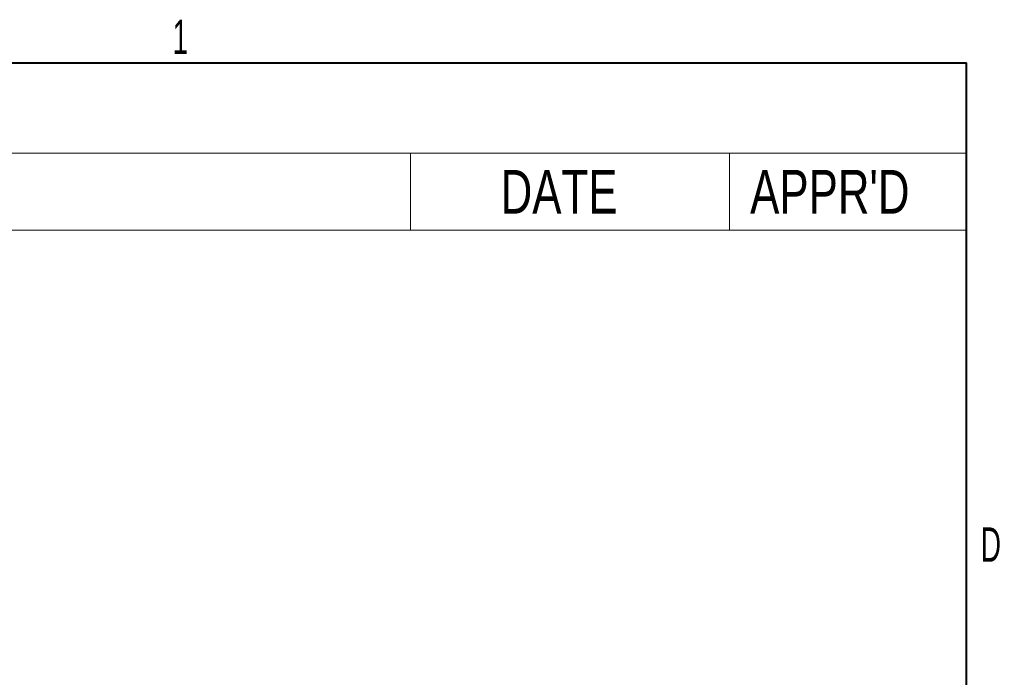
# Model space of a CAD drawing. Header units: millimetres. Extents: x 9 to 550, y 15 to 417.
# Tile 34 of 34: x 477 to 549, y 368 to 416. Entities that reach past the tile are written whole.
import ezdxf

# ---------------------------------------------------------------- set-up
doc = ezdxf.new("R2010")
doc.units = ezdxf.units.MM
doc.styles.add('SLDTEXTSTYLE0', font='TXT', dxfattribs={"width": 0.605})
doc.styles.add('SLDTEXTSTYLE3', font='TXT', dxfattribs={"width": 0.75})

# ---------------------------------------------------------------- blocks, each defined once
blk = doc.blocks.new('SW_TABLEANNOTATION_0')
at = {"color": 0, "linetype": 'Continuous', "lineweight": 0}
for p, q in [((192.333, 0), (0, 0)), ((192.333, -12.161), (192.333, 0)), ((0, -6.557), (192.333, -6.557)), ((151.918, -6.557), (151.918, -12.161)), ((175.105, -6.557), (175.105, -12.161)), ((0, -12.161), (192.333, -12.161))]:
    blk.add_line(p, q, dxfattribs=at)
at = {"color": 0, "linetype": 'Continuous', "lineweight": 0, "char_height": 3.175, "attachment_point": 1, "style": 'SLDTEXTSTYLE3'}
for s, insert in [('DATE', (158.475, -7.785)), ("APPR'D", (176.605, -7.785))]:
    blk.add_mtext(s, dxfattribs=dict(at, insert=insert))

msp = doc.modelspace()

# ---------------------------------------------------------------- linework, layer by layer
at = {"color": 7, "linetype": 'Continuous', "lineweight": 40}
for p in [(12.7, 412.75), (546.1, 19.05)]:
    msp.add_line(p, (546.1, 412.75), dxfattribs=at)

# ---------------------------------------------------------------- block references
at = {"color": 7, "linetype": 'Continuous', "lineweight": 0}
msp.add_blockref('SW_TABLEANNOTATION_0', (353.767, 412.75), dxfattribs=at)

# ---------------------------------------------------------------- texts
at = {"color": 7, "linetype": 'Continuous', "lineweight": 0, "char_height": 2.5, "attachment_point": 2, "style": 'SLDTEXTSTYLE0'}
for s, insert in [('1', (488.979, 415.891)), ('D', (547.867, 378.983))]:
    msp.add_mtext(s, dxfattribs=dict(at, insert=insert))

doc.saveas('drawing.dxf')
